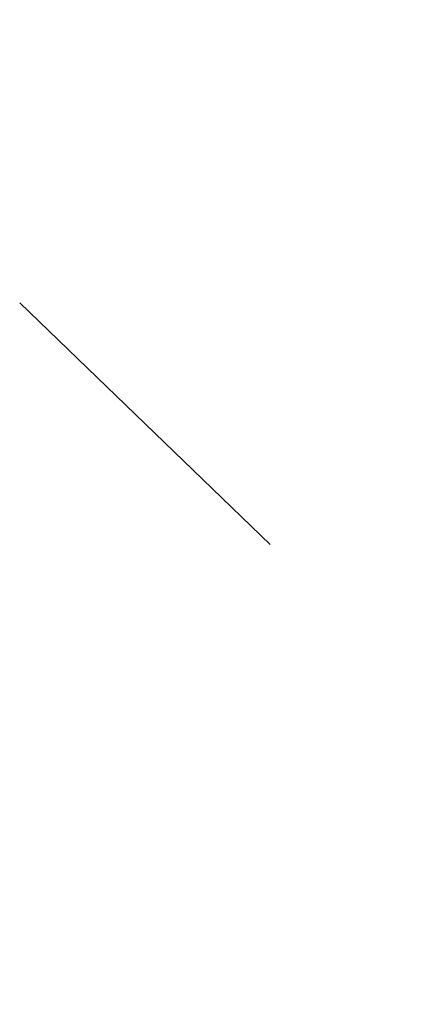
# Model space of a CAD drawing. Extents: x 10527 to 38813, y 13847 to 37526.
# Tile 183 of 256: x 35309.84 to 35310.712, y 36437.996 to 36440.117. Entities that reach past the tile are written whole.
import ezdxf

# ---------------------------------------------------------------- set-up
doc = ezdxf.new("R2010")
doc.units = 0
doc.header["$LTSCALE"] = 0.5
doc.header["$MEASUREMENT"] = 0
doc.linetypes.add('Д_ТРОТ_ТРУБА', pattern=[3, 1.5, -1.5])
doc.layers.add('(025) Дорога', color=7, linetype='Continuous')
doc.layers.add('.', color=7, linetype='Continuous', lineweight=15)

# ---------------------------------------------------------------- blocks, each defined once
blk = doc.blocks.new('gergrgrre')
at = {"layer": '(025) Дорога', "linetype": 'Д_ТРОТ_ТРУБА', "flags": 128}
blk.add_lwpolyline([(360145.9987, 4200561.788), (360141.3133, 4200556.9719), (360139.3401, 4200559.0229), (360136.946, 4200556.9193), (360159.7805, 4200534.7975), (360166.7484, 4200541.7737), (360145.9987, 4200561.788)], dxfattribs=at)

msp = doc.modelspace()

# ---------------------------------------------------------------- hatches: boundary and pattern name
at = {"layer": '.', "ltscale": 0.149071}
h = msp.add_hatch(color=256, dxfattribs=at)
h.dxf.hatch_style = 1
h.set_gradient(color1=(255, 255, 255), tint=1)
h.paths.add_polyline_path([(35043.2971, 36082.0132), (36343.2971, 36082.0132), (36343.2971, 37217.0132), (35043.2971, 37217.0132)])
h.paths.add_polyline_path([(35058.2971, 37202.0132), (36328.2971, 37202.0132), (36328.2971, 36097.0132), (35058.2971, 36097.0132)], flags=16)

# ---------------------------------------------------------------- block references
at = {"linetype": 'Continuous'}
msp.add_blockref('gergrgrre', (-324846.9437, -4164111.8779), dxfattribs=at)

doc.saveas('drawing.dxf')
